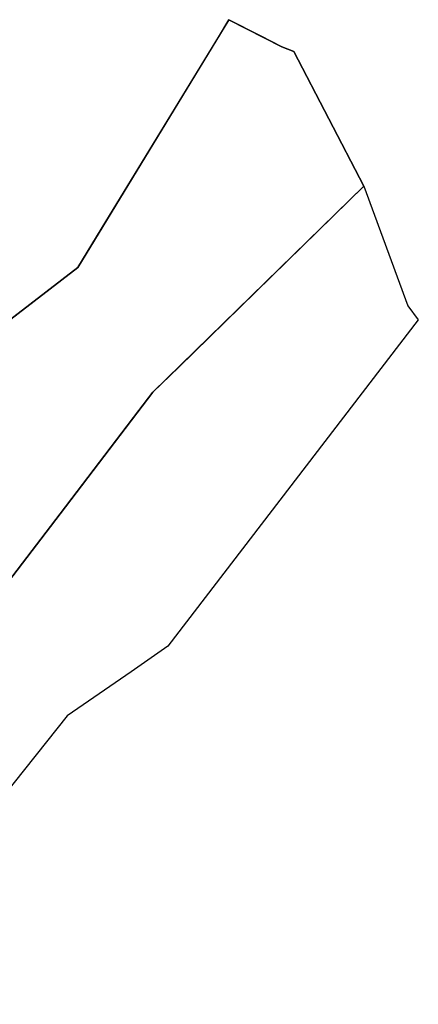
# Model space of a CAD drawing. Header units: metres. Extents: x 339653 to 341672, y 5744753 to 5747397.
# Tile 125 of 256: x 341265 to 341292, y 5745809 to 5745874. Entities that reach past the tile are written whole.
import ezdxf

# ---------------------------------------------------------------- set-up
doc = ezdxf.new("R2010")
doc.units = ezdxf.units.M
doc.header["$LTSCALE"] = 0.03
doc.layers.add('Flurstücke_Grenzpunkte', color=7, linetype='Continuous', lineweight=25)
doc.layers.add('Verkehr', color=7, linetype='Continuous', lineweight=25)
doc.layers.add('UMRINGE_FLURSTUECKSABGRENZUNGEN', color=7, linetype='Continuous')

msp = doc.modelspace()

# ---------------------------------------------------------------- linework, layer by layer
at = {"layer": 'Flurstücke_Grenzpunkte', "color": 83}
msp.add_lwpolyline([(341259.194, 5745849.971), (341268.996, 5745857.494), (341270.849, 5745860.545), (341278.331, 5745872.789), (341279.039, 5745873.942), (341282.551, 5745872.134), (341283.347, 5745871.834), (341288.005, 5745862.896), (341273.985, 5745849.198), (341267.815, 5745841.13), (341242.911, 5745808.559)], dxfattribs=at)
at = {"layer": 'UMRINGE_FLURSTUECKSABGRENZUNGEN', "color": 83}
msp.add_polyline3d([(341242.911, 5745808.559, 0), (341267.815, 5745841.13, 0), (341273.054, 5745847.981, 0), (341273.985, 5745849.198, 0), (341275.7, 5745850.873, 0), (341288.005, 5745862.896, 0), (341283.347, 5745871.834, 0), (341282.551, 5745872.134, 0), (341281.138, 5745872.861, 0), (341279.039, 5745873.942, 0), (341268.996, 5745857.494, 0), (341265.789, 5745855.032, 0), (341259.194, 5745849.971, 0)], dxfattribs=at)
at = {"layer": 'Verkehr', "color": 83}
msp.add_lwpolyline([(341259.194, 5745849.971), (341268.996, 5745857.494), (341270.849, 5745860.545), (341278.331, 5745872.789), (341279.039, 5745873.942), (341282.551, 5745872.134), (341283.347, 5745871.834), (341288.005, 5745862.896), (341290.917, 5745854.941), (341291.625, 5745854.014), (341274.973, 5745832.334), (341272.527, 5745830.636), (341268.272, 5745827.724), (341264.061, 5745822.429)], dxfattribs=at)

doc.saveas('drawing.dxf')
